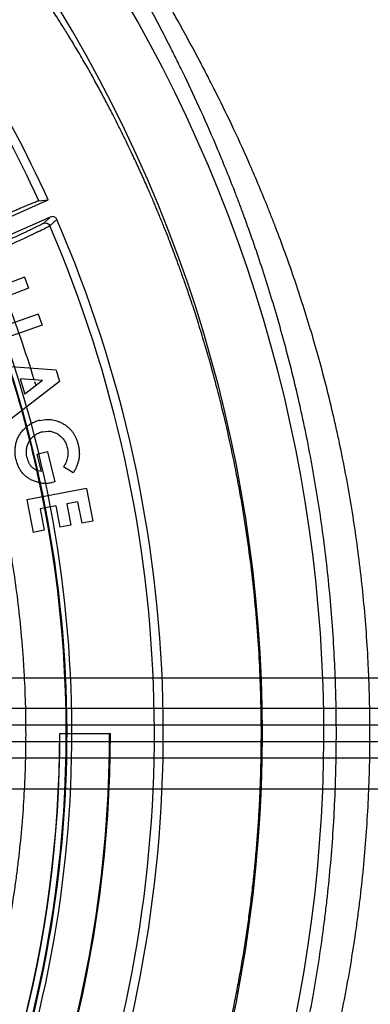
# Model space of a CAD drawing. Header units: millimetres. Extents: x 0 to 297, y 0 to 210.
# Tile 55 of 256: x 147.703 to 147.81, y 91.274 to 91.572. Entities that reach past the tile are written whole.
import ezdxf

# ---------------------------------------------------------------- set-up
doc = ezdxf.new("R2010")
doc.units = ezdxf.units.MM
doc.header["$LTSCALE"] = 16.335
doc.layers.get('0').update_dxf_attribs({"linetype": 'CONTINUOUS'})
doc.layers.add('01_GLOBAL', color=7, linetype='CONTINUOUS')
doc.layers.add('INTFCLR_144815', color=7, linetype='CONTINUOUS')

msp = doc.modelspace()

# ---------------------------------------------------------------- linework, layer by layer
at = {"color": 7, "linetype": 'Continuous'}
msp.add_circle((148.0808034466, 92.1164639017), 1.9, dxfattribs=at)
at = {"color": 9, "linetype": 'Continuous'}
msp.add_arc((148.0808034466, 92.1164639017), 1.8756493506, 182.9674534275, 267.0325465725, dxfattribs=at)
at = {"layer": '01_GLOBAL', "color": 7, "linetype": 'Continuous'}
msp.add_circle((148.0808034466, 92.1164639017), 1.925, dxfattribs=at)
at = {"layer": 'INTFCLR_144815', "color": 6, "linetype": 'Continuous'}
for p, q in [((147.6602058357, 91.49465161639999), (147.7120899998, 91.51775193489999)), ((147.7092629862, 91.5174736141), (147.7120899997, 91.51775193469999)), ((147.7127412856, 91.51256872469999), (147.663597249, 91.4906883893)), ((147.7049049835, 91.4943465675), (147.687678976, 91.4877351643)), ((147.7049049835, 91.4943465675), (147.7061664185, 91.4910668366)), ((147.7061664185, 91.4910668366), (147.6920682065, 91.4856570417)), ((147.709102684, 91.48313196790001), (147.6917060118, 91.4770770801)), ((147.709102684, 91.48313196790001), (147.7102528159, 91.4798225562)), ((147.7102526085, 91.4798231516), (147.6960134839, 91.47486573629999)), ((147.7145356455, 91.4662090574), (147.6949351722, 91.467707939)), ((147.7145356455, 91.4662090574), (147.7155522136, 91.4628180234)), ((147.7155522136, 91.4628180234), (147.700014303, 91.45078616)), ((147.7036613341, 91.4636231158), (147.7050600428, 91.4589520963)), ((147.7103914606, 91.4630925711), (147.7036613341, 91.4636231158)), ((147.7103914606, 91.4630925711), (147.7050600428, 91.4589520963)), ((147.7095741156, 91.45104639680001), (147.7113079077, 91.4513122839)), ((147.7103606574, 91.4476145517), (147.7122298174, 91.4477908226)), ((147.7119151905, 91.44147433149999), (147.7087133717, 91.44070634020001)), ((147.7087133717, 91.44070634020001), (147.7099562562, 91.4355196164)), ((147.7119151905, 91.44147433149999), (147.7140781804, 91.4324662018)), ((147.7099562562, 91.4355196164), (147.7087058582, 91.4358954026)), ((147.7196804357, 91.4351374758), (147.7167271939, 91.4369628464)), ((147.7140781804, 91.4324662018), (147.7133250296, 91.432258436)), ((147.7237478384, 91.4304363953), (147.7056685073, 91.4270193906)), ((147.7237478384, 91.4304363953), (147.7256140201, 91.42056752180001)), ((147.7056685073, 91.4270193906), (147.707534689, 91.4171505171)), ((147.7210246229, 91.42638496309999), (147.7177560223, 91.4257653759)), ((147.7177560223, 91.4257653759), (147.7189766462, 91.41931350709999)), ((147.7210246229, 91.42638496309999), (147.7222452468, 91.4199330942)), ((147.7144503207, 91.4251420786), (147.7096939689, 91.4242405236)), ((147.7096939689, 91.4242405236), (147.7109145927, 91.41778865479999)), ((147.7144503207, 91.4251420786), (147.7156709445, 91.41869020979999)), ((147.7256140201, 91.42056752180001), (147.7222452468, 91.4199330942)), ((147.7109145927, 91.41778865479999), (147.707534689, 91.4171505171)), ((147.7189766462, 91.41931350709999), (147.7156709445, 91.41869020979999)), ((147.7155924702, 91.35632411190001), (147.7309220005, 91.3563241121))]:
    msp.add_line(p, q, dxfattribs=at)
at = {"layer": 'INTFCLR_144815', "color": 9, "linetype": 'Continuous'}
for p, q in [((147.7127412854, 91.51256872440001), (147.7106416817, 91.5106545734)), ((147.7147280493, 91.51179577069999), (147.712627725, 91.5098763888)), ((148.0156636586, 91.3730868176), (147.6828247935, 91.3730683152)), ((147.9666177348, 91.3638241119), (147.6798015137, 91.3638241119)), ((147.9679618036, 91.3588241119), (147.6811455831, 91.3588241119)), ((147.6811455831, 91.35382411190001), (147.9679618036, 91.35382411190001)), ((147.9666177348, 91.3488241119), (147.6798015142, 91.3488241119)), ((147.6877248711, 91.33957954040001), (148.0156636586, 91.33956131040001))]:
    msp.add_line(p, q, dxfattribs=at)
at = {"layer": 'INTFCLR_144815', "color": 6, "linetype": 'Continuous'}
for radius, start, end in [(0.4398395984, 313.9937911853, 154.5150993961), (0.391278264, 24.36608327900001, 38.4121773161), (0.391278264, 339.5878226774, 23.4121773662), (0.3599288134, 329.9999999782, 359.9999999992), (0.36, 329.9999999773, 360), (0.375, 330.0000000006, 360), (0.3752583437, 330.0000000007, 360)]:
    msp.add_arc((147.3556636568, 91.35632411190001), radius, start, end, dxfattribs=at)
at = {"layer": 'INTFCLR_144815', "color": 9, "linetype": 'Continuous'}
for centre, radius, start, end in [((147.3556636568, 91.35632411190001), 0.4212676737, 323.9261481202, 36.0738518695), ((147.3556636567, 91.3563241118), 0.3885893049, 24.5006713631, 38.2755229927), ((147.3556636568, 91.35632411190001), 0.3885893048, 339.7244769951, 23.2755230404), ((147.3556636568, 91.35632411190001), 0.3621400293, 339.8359043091, 23.1640956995), ((147.3556636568, 91.35632411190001), 0.3636235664, 339.8324937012, 23.1675062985), ((147.3556637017, 91.3563241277), 0.3681107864, 16.8926739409, 21.0288531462), ((147.3556636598, 91.35632411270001), 0.3618983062, 14.1723947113, 19.2028730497), ((147.4731837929, 91.3915925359), 0.2454128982, 16.5638671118, 16.8456977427), ((147.3556765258, 91.3563271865), 0.3618850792, 12.7014858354, 14.172421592), ((147.3556636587, 91.3563241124), 0.3618983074, 311.2505121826, 12.701512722)]:
    msp.add_arc(centre, radius, start, end, dxfattribs=at)
for points, knots in [([(147.7993047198, 91.3563240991), (147.7993047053, 91.3598507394), (147.7992431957, 91.36510201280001), (147.7990397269, 91.37207757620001), (147.798623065, 91.3823283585), (147.7975766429, 91.397475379), (147.7953145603, 91.41729680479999), (147.7927567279, 91.43343289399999), (147.7906349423, 91.4445069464), (147.7893410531, 91.45072605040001), (147.7873656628, 91.4597474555), (147.7841654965, 91.47277623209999), (147.779385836, 91.4894048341), (147.7750756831, 91.5025548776), (147.7719295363, 91.51136236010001), (147.770136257, 91.5161888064), (147.7675472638, 91.5229853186), (147.7636973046, 91.5325312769), (147.7585360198, 91.544335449), (147.754709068, 91.55251543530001), (147.7522694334, 91.55754382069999), (147.7507933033, 91.56054718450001), (147.7484596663, 91.5652122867), (147.7454788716, 91.5709970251), (147.7424835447, 91.576667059), (147.7407676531, 91.5798944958), (147.740074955, 91.5812336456)], [0, 0, 0, 0, 0.0450043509, 0.067009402, 0.08905324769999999, 0.175923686, 0.2606895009, 0.3435638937, 0.3843409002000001, 0.4045696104, 0.4246252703, 0.5021919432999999, 0.5757221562, 0.6453695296, 0.6787460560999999, 0.6950673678, 0.7110742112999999, 0.7715572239, 0.8263963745, 0.8754614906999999, 0.8867912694, 0.8977184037, 0.9181670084, 0.953356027, 0.9807598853, 1, 1, 1, 1]), ([(147.7488803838, 91.1362471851), (147.7495964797, 91.1375588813), (147.7513599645, 91.1407388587), (147.7537571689, 91.14506062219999), (147.7557370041, 91.14871709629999), (147.757045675, 91.1511468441), (147.7592661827, 91.1553421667), (147.7628570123, 91.1622835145), (147.7678291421, 91.1724506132), (147.7721187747, 91.1818390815), (147.7751770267, 91.1889400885), (147.77698482, 91.1932742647), (147.7797928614, 91.20017103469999), (147.7839528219, 91.2110371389), (147.7891775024, 91.2263044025), (147.7927870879, 91.23834514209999), (147.79507246, 91.2467235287), (147.796585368, 91.25252627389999), (147.7991369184, 91.26292856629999), (147.8023498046, 91.27821952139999), (147.8046712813, 91.29226720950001), (147.8059664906, 91.3018694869), (147.8067830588, 91.3084167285), (147.8080034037, 91.31996048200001), (147.8091753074, 91.3365688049), (147.809560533, 91.3532661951), (147.8094131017, 91.3650041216), (147.8092080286, 91.37174362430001), (147.8087814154, 91.381777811), (147.807711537, 91.3966061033), (147.8053958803, 91.4160076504), (147.8027810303, 91.4317994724), (147.8006061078, 91.4426340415), (147.7992854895, 91.44872060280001), (147.7972629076, 91.4575516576), (147.7939937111, 91.4703075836), (147.7890983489, 91.48657808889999), (147.7846918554, 91.49944302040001), (147.7814743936, 91.5080574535), (147.7796406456, 91.512779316), (147.7769907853, 91.51943094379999), (147.773050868, 91.52877293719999), (147.7677717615, 91.5403198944), (147.7638557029, 91.54831739), (147.7613627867, 91.5532353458), (147.7598516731, 91.5561726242), (147.7574644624, 91.56073668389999), (147.7544093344, 91.5663913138), (147.7513554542, 91.5719409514), (147.749579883, 91.5750858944), (147.7488803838, 91.57640103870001)], [0, 0, 0, 0, 0.0097071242, 0.0236189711, 0.0321010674, 0.0367157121, 0.0415449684, 0.0629333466, 0.0874759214, 0.1150523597, 0.1299704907, 0.1376946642, 0.1455554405, 0.1783391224, 0.2132541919, 0.2503476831, 0.259964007, 0.2696637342, 0.289298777, 0.3295304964, 0.3711217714, 0.3817476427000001, 0.3924663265, 0.413977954, 0.4571413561, 0.5005724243, 0.5224212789, 0.5333848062, 0.5443680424, 0.5876565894, 0.6299111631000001, 0.6712436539, 0.6915902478, 0.7016863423, 0.7116980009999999, 0.7504371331, 0.7871917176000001, 0.8220359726, 0.8387456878, 0.84691964, 0.8549381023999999, 0.8852533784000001, 0.9127639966, 0.93739805, 0.9430884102, 0.9485782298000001, 0.9588538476, 0.9765441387, 0.9903243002, 1, 1, 1, 1]), ([(147.6283543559, 91.57024776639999), (147.6294180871, 91.5688536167), (147.630862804, 91.56696472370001), (147.6326975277, 91.5645422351), (147.6343230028, 91.5623829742), (147.6374700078, 91.5581538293), (147.6422950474, 91.5514658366), (147.6484337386, 91.5424826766), (147.6537466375, 91.53417133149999), (147.6575445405, 91.5278771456), (147.6597868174, 91.5240417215), (147.6632667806, 91.5179560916), (147.6684450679, 91.5083498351), (147.6750329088, 91.4947848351), (147.6796659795, 91.48403057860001), (147.6826394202, 91.47652465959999), (147.6846311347, 91.4713109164), (147.6880120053, 91.46193816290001), (147.6924099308, 91.4481086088), (147.6969134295, 91.4308553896), (147.69963434, 91.417485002), (147.7011659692, 91.40833161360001), (147.7021196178, 91.40208522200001), (147.7031492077, 91.3942041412), (147.7039527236, 91.3862682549), (147.7044584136, 91.379881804), (147.705075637, 91.37030895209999), (147.7054767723, 91.3559648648), (147.7049005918, 91.33688026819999), (147.7036423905, 91.32263843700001), (147.7024631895, 91.3131960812), (147.7015938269, 91.3069664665), (147.699874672, 91.29631569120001), (147.6968444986, 91.2815059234), (147.692353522, 91.2643493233), (147.6879646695, 91.25057090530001), (147.68482291, 91.24187146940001), (147.6833339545, 91.23794173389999), (147.6823398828, 91.2353662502), (147.679626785, 91.2285242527), (147.6750011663, 91.2177953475), (147.6684267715, 91.20426379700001), (147.6627290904, 91.1936955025), (147.6586779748, 91.18668870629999), (147.6564022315, 91.1828779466), (147.6531576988, 91.1775555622), (147.648433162, 91.1701644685), (147.6422890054, 91.161173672), (147.6374604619, 91.1544813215), (147.6343122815, 91.15025092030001), (147.6326881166, 91.1480935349), (147.6308572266, 91.1456762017), (147.6294159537, 91.14379182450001), (147.6283544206, 91.142400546)], [0, 0, 0, 0, 0.0113523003, 0.0153945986, 0.0196724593, 0.0288485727, 0.04952051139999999, 0.0730548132, 0.0992747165, 0.1133659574, 0.1206417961, 0.1280352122, 0.1587481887, 0.1912667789, 0.2256293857, 0.2345212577, 0.2435306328, 0.2617592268, 0.2990180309, 0.3374305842, 0.3771409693, 0.3872950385, 0.3975091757, 0.4180450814, 0.4387403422, 0.4491382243, 0.4595166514, 0.5008391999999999, 0.5419727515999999, 0.5830556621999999, 0.5933356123, 0.6035730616, 0.6237732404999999, 0.6631691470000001, 0.7013781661, 0.7385292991, 0.7567366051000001, 0.761249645, 0.7657337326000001, 0.7746080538, 0.8088969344, 0.8413373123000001, 0.8719692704, 0.886598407, 0.893729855, 0.9007025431, 0.926950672, 0.9505051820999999, 0.9711896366, 0.9803691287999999, 0.9846421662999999, 0.9886711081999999, 1, 1, 1, 1]), ([(147.7106416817, 91.5106545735), (147.7104796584, 91.5105069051), (147.7091352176, 91.50988576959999), (147.7074549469, 91.5090066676), (147.7056849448, 91.50818121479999), (147.7048005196, 91.5077662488), (147.7032777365, 91.50705672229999), (147.7016923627, 91.506325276), (147.7000457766, 91.5055711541), (147.6988426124, 91.50502172), (147.6966350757, 91.5040178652), (147.6943875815, 91.503003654), (147.6924156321, 91.5021187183), (147.6910578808, 91.50151080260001), (147.6900365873, 91.5010550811), (147.6893540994, 91.5007512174)], [0, 0, 0, 0, 0.0280051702, 0.185938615, 0.244871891, 0.2771027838, 0.310775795, 0.4594723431, 0.5001568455, 0.5421363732, 0.6284435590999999, 0.8099563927, 0.8571310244, 0.9045617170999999, 1, 1, 1, 1]), ([(147.7126277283, 91.50987638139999), (147.7124528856, 91.5097223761), (147.7117511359, 91.5094051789), (147.7103913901, 91.508686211), (147.7087495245, 91.5079228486), (147.7073478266, 91.5072618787), (147.7064053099, 91.5068231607), (147.7047843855, 91.5060709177), (147.7030963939, 91.5052958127), (147.7013436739, 91.5044960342), (147.700062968, 91.50391326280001), (147.6977132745, 91.5028482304), (147.6953210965, 91.5017721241), (147.6932223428, 91.5008328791), (147.6917773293, 91.50018755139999), (147.6906904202, 91.49970375), (147.6899641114, 91.4993811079)], [0, 0, 0, 0, 0.0279811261, 0.09086048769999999, 0.1859092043, 0.2448411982, 0.2770726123, 0.3107474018, 0.4594473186, 0.5001328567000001, 0.5421138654, 0.6284246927, 0.8099462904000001, 0.8571238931, 0.9045571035, 1, 1, 1, 1]), ([(147.7106416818, 91.5106545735), (147.7109935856, 91.5108108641), (147.7118593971, 91.5108392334), (147.7124751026, 91.5102302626), (147.7126277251, 91.5098763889)], [0, 0, 0, 0, 0.4997833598, 1, 1, 1, 1]), ([(147.7400749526, 91.13141457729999), (147.740769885, 91.1327580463), (147.7424976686, 91.13600759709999), (147.7448340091, 91.14043096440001), (147.7467730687, 91.14416679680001), (147.7480479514, 91.1466536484), (147.750225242, 91.1509409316), (147.7537326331, 91.1580423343), (147.7585924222, 91.1684376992), (147.7627849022, 91.1780331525), (147.7657737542, 91.1852891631), (147.7675398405, 91.18971914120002), (147.7702869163, 91.19677041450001), (147.7743539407, 91.2078804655), (147.7794608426, 91.2234836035), (147.7829879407, 91.23578396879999), (147.7852201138, 91.24434318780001), (147.7867032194, 91.25027221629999), (147.7891921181, 91.2609060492), (147.7923405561, 91.2765305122), (147.7946014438, 91.290881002), (147.7958741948, 91.3006888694), (147.7966667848, 91.30737929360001), (147.7978633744, 91.31917433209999), (147.7990016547, 91.3360526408), (147.7993047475, 91.34958315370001), (147.7993047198, 91.3563240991)], [0, 0, 0, 0, 0.0193022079, 0.046964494, 0.063837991, 0.0730150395, 0.0826270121, 0.1252001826, 0.1740817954, 0.2290529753, 0.2588100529, 0.2742223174, 0.2899113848, 0.3553804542, 0.4251698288, 0.4993797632, 0.5186285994, 0.5380488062, 0.5773715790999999, 0.6579886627, 0.7413831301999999, 0.7626961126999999, 0.7841977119, 0.8273566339, 0.9139769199, 1, 1, 1, 1])]:
    msp.add_open_spline(points, degree=3, knots=knots, dxfattribs=at)
at = {"layer": 'INTFCLR_144815', "color": 6, "linetype": 'Continuous'}
for points, knots in [([(147.7766097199, 91.35632411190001), (147.7766097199, 91.3599162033), (147.7765163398, 91.367087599), (147.7760973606, 91.3778291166), (147.7754024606, 91.3885180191), (147.7744335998, 91.39916220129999), (147.77319384, 91.4097533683), (147.7716837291, 91.42029033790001), (147.769908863, 91.43075428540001), (147.767873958, 91.4411284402), (147.7656550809, 91.4510881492), (147.7633909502, 91.4601990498), (147.7612393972, 91.468131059), (147.7592604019, 91.4749262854), (147.7574492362, 91.4807962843), (147.7557986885, 91.4858940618), (147.7542974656, 91.4903426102), (147.7529379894, 91.4942343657), (147.7517092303, 91.4976489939), (147.7505988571, 91.5006560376), (147.7495982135, 91.5033038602), (147.7486995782, 91.50563595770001), (147.7478928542, 91.5076948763), (147.7471655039, 91.509524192), (147.7465075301, 91.51115755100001), (147.7459095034, 91.5126247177), (147.7453656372, 91.51394489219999), (147.7448448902, 91.51519658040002), (147.7443053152, 91.5164813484), (147.7437013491, 91.5179056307), (147.7430146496, 91.51950732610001), (147.742236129, 91.5213002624), (147.7413669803, 91.5232743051), (147.7404600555, 91.5253030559), (147.7395279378, 91.52735649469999), (147.7385654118, 91.5294474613), (147.7375049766, 91.53171573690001), (147.7363194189, 91.5342082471), (147.7349858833, 91.5369583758), (147.7334899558, 91.53998131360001), (147.7318170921, 91.54328855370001), (147.7299593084, 91.5468707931), (147.7279066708, 91.55072565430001), (147.7256570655, 91.5548329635), (147.7232389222, 91.5591130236), (147.7208020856, 91.5632896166), (147.7185114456, 91.56709114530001), (147.7165080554, 91.5703165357), (147.7148153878, 91.5729637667), (147.7137825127, 91.57453038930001), (147.7133196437, 91.57521830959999)], [0, 0, 0, 0, 0.04665735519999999, 0.0931440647, 0.1396118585, 0.1857718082, 0.2319566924, 0.2781034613, 0.3240186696, 0.3697981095, 0.4154052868, 0.4565413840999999, 0.4917273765, 0.5221494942, 0.5484663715, 0.5715162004, 0.5917463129, 0.6094482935, 0.625060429, 0.6388822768, 0.6510838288, 0.6618264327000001, 0.6713445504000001, 0.6798063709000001, 0.6873964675, 0.6942167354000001, 0.7003855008, 0.7059421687, 0.7118256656, 0.7184851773, 0.7260365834, 0.7344612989, 0.7438740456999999, 0.7540523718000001, 0.7633255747, 0.7731651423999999, 0.7839509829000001, 0.7958485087, 0.8090155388, 0.8236497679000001, 0.8396573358, 0.8571550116, 0.8760631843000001, 0.8963825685, 0.9179808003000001, 0.9399137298, 0.9591882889, 0.9756278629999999, 0.9892303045, 1, 1, 1, 1]), ([(147.6862827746, 91.50769483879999), (147.6869097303, 91.5079739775), (147.6881563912, 91.50852795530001), (147.6900183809, 91.50935215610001), (147.6918582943, 91.51016335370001), (147.6936444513, 91.5109475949), (147.6952983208, 91.511670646), (147.6967551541, 91.5123048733), (147.6979946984, 91.5128423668), (147.6990523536, 91.51329927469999), (147.6999619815, 91.51369083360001), (147.7007478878, 91.5140279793), (147.7016076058, 91.5143955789), (147.7026158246, 91.5148247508), (147.7036251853, 91.5152513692), (147.7044998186, 91.5156183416), (147.7052152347, 91.51591641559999), (147.7059600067, 91.5162245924), (147.7067166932, 91.5165320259), (147.7074496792, 91.51683201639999), (147.7082945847, 91.517139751), (147.7088762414, 91.51743549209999), (147.7092629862, 91.5174736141)], [0, 0, 0, 0, 0.08242212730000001, 0.1638387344, 0.2445502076, 0.3239160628, 0.3981194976, 0.4613297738, 0.5147404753, 0.5603798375, 0.5996984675, 0.6336767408, 0.6630843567, 0.7119917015, 0.7652757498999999, 0.7946902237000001, 0.8259040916, 0.8583580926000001, 0.8914797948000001, 0.9240364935, 0.9533274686, 1, 1, 1, 1]), ([(147.7147280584, 91.5117957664), (147.7146044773, 91.51208117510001), (147.7140689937, 91.5127079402), (147.7131583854, 91.5127544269), (147.7127412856, 91.51256872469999)], [0, 0, 0, 0, 0.4051856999, 1, 1, 1, 1]), ([(147.7095741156, 91.45104639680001), (147.7093605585, 91.4509911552), (147.7089367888, 91.45088153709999), (147.7083190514, 91.4506670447), (147.7077204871, 91.4504183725), (147.7071418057, 91.4501340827), (147.7065864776, 91.44980845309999), (147.7060511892, 91.44944784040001), (147.7056921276, 91.44917170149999), (147.7055088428, 91.44901991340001), (147.7054927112, 91.4490064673)], [0, 0, 0, 0, 0.1437108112, 0.2851710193, 0.4257213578, 0.5659362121, 0.7049996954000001, 0.8449362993, 0.9863161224, 1, 1, 1, 1]), ([(147.7113079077, 91.4513122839), (147.7113149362, 91.451312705), (147.711608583, 91.4513299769), (147.7121872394, 91.4513376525), (147.713040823, 91.45127171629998), (147.7138834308, 91.45112273), (147.7147130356, 91.4508892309), (147.7155350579, 91.4505839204), (147.7160605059, 91.45031704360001), (147.7163265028, 91.4501819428)], [0, 0, 0, 0, 0.0040509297, 0.1692373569, 0.3327769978, 0.4961786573, 0.6609656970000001, 0.8283710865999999, 1, 1, 1, 1]), ([(147.7163265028, 91.4501819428), (147.7164820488, 91.4500957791), (147.7167903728, 91.449924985), (147.7172337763, 91.4496411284), (147.7176545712, 91.4493370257), (147.7180584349, 91.4490182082), (147.7184364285, 91.4486761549), (147.718792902, 91.44831445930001), (147.7191320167, 91.4479383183), (147.719442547, 91.44753660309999), (147.7197414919, 91.44712436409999), (147.7200121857, 91.4466862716), (147.7202634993, 91.4462318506), (147.7204954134, 91.44575826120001), (147.7207025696, 91.44526490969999), (147.7208868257, 91.4447514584), (147.7210561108, 91.44422135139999), (147.7211478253, 91.443857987), (147.7211941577, 91.4436744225)], [0, 0, 0, 0, 0.0635678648, 0.126004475, 0.1881003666, 0.2491482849, 0.3098879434, 0.3702352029, 0.4306795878, 0.4908321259, 0.5516939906, 0.6126746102, 0.6748224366, 0.7373153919, 0.8011273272, 0.8660314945, 0.9323217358, 1, 1, 1, 1]), ([(147.7024136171, 91.4390627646), (147.7023612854, 91.4392934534), (147.7022580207, 91.4397486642), (147.7021545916, 91.44043301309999), (147.7020972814, 91.44110715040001), (147.7020701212, 91.4417712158), (147.702100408, 91.4424253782), (147.7021607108, 91.4430701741), (147.7022684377, 91.44370515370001), (147.7024222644, 91.44432759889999), (147.7026099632, 91.4449370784), (147.7028398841, 91.44552763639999), (147.7031119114, 91.4460958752), (147.7034203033, 91.4466427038), (147.7037672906, 91.4471683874), (147.7041529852, 91.4476739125), (147.7045823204, 91.4481559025), (147.705028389, 91.44860317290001), (147.7053405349, 91.4488796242), (147.7054927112, 91.4490064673)], [0, 0, 0, 0, 0.0644771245, 0.1272306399, 0.1884964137, 0.2488837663, 0.3082726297, 0.3668840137, 0.4253633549, 0.4836703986, 0.5415783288, 0.5991199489, 0.6562779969, 0.7131968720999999, 0.770147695, 0.8278737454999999, 0.8863948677, 0.9459986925, 1, 1, 1, 1]), ([(147.7065470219, 91.4449313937), (147.706618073, 91.44504126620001), (147.7068118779, 91.4453232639), (147.7071540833, 91.44575170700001), (147.7075929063, 91.4461931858), (147.7080690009, 91.4465854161), (147.7085866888, 91.44692245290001), (147.7091402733, 91.4472106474), (147.7097329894, 91.44744733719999), (147.710149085, 91.4475581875), (147.7103606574, 91.4476145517)], [0, 0, 0, 0, 0.0820466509, 0.2144622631, 0.3433661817, 0.4717930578, 0.6006712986, 0.7300877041, 0.8627575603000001, 1, 1, 1, 1]), ([(147.7122298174, 91.4477908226), (147.7124163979, 91.44777989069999), (147.7128002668, 91.44773730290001), (147.7133733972, 91.44761427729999), (147.7139460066, 91.447420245), (147.7145096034, 91.44717280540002), (147.7150562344, 91.44686570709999), (147.7155724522, 91.4465074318), (147.7160503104, 91.4461080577), (147.7164736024, 91.4456615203), (147.7168573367, 91.4451825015), (147.717182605, 91.4446559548), (147.7174602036, 91.44409228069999), (147.7177001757, 91.4434923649), (147.7178101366, 91.44306987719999), (147.7178661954, 91.4428544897)], [0, 0, 0, 0, 0.0698417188, 0.1440967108, 0.2186460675, 0.295430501, 0.3738668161, 0.4525967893, 0.53001171, 0.6061870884, 0.6822052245, 0.7590341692, 0.8369690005, 0.9168855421, 1, 1, 1, 1]), ([(147.7057044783, 91.4397120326), (147.7056552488, 91.439935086), (147.7055582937, 91.44037437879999), (147.7054959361, 91.4410375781), (147.7054857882, 91.44168560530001), (147.7055401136, 91.44232030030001), (147.7056660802, 91.4429395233), (147.7058467, 91.44354692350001), (147.7060948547, 91.44414016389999), (147.7063386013, 91.4445985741), (147.7064997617, 91.4448583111), (147.7065470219, 91.4449313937)], [0, 0, 0, 0, 0.1258157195, 0.2477879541, 0.3664220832, 0.4827716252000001, 0.5981584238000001, 0.7141979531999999, 0.8315657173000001, 0.9520368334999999, 1, 1, 1, 1]), ([(147.7211941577, 91.4436744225), (147.7212381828, 91.44348066), (147.7213255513, 91.44309613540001), (147.7214210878, 91.4425151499), (147.7214884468, 91.4419381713), (147.7215241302, 91.44136358), (147.7215385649, 91.44079270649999), (147.7215123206, 91.4402233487), (147.7214691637, 91.4396566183), (147.7214094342, 91.4392825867), (147.7213796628, 91.4390961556)], [0, 0, 0, 0, 0.1291891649, 0.2563778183, 0.382668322, 0.5067788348, 0.63065201, 0.7537920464, 0.8772808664, 1, 1, 1, 1]), ([(147.7178661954, 91.4428544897), (147.7179189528, 91.44260307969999), (147.7180232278, 91.4421061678), (147.7180778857, 91.4413515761), (147.7180634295, 91.4406038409), (147.7179552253, 91.4398618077), (147.7177735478, 91.43912281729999), (147.7175071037, 91.43839011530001), (147.7171624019, 91.43766186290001), (147.7168741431, 91.4371988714), (147.7167271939, 91.4369628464)], [0, 0, 0, 0, 0.1246115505, 0.2462947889, 0.3664346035, 0.4871135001, 0.6096016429, 0.7353510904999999, 0.8650865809, 1, 1, 1, 1]), ([(147.70952361, 91.4321760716), (147.7094076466, 91.43219759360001), (147.7090900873, 91.4322620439), (147.7085786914, 91.4324019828), (147.7079959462, 91.43259211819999), (147.7074346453, 91.4328151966), (147.706897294, 91.43306778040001), (147.7063874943, 91.43335313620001), (147.7059022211, 91.43366566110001), (147.7054433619, 91.4340088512), (147.705010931, 91.4343822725), (147.7046046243, 91.4347853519), (147.7042238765, 91.4352159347), (147.7038770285, 91.4356805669), (147.7035559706, 91.43617181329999), (147.7032665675, 91.43669282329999), (147.703006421, 91.43724315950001), (147.7027778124, 91.437822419), (147.7025743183, 91.43842991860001), (147.7024678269, 91.4388492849), (147.7024136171, 91.4390627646)], [0, 0, 0, 0, 0.0336384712, 0.09242972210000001, 0.1511129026, 0.2084366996, 0.2646189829, 0.3203709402, 0.3749758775, 0.4291655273, 0.483695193, 0.5378296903, 0.5923251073, 0.6475025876, 0.7030834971, 0.7596235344, 0.8173831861, 0.8766068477, 0.9371862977, 1, 1, 1, 1]), ([(147.7057044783, 91.4397120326), (147.7057407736, 91.4395679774), (147.7058121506, 91.4392846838), (147.7059518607, 91.43887857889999), (147.7061028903, 91.4384917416), (147.7062776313, 91.4381309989), (147.706466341, 91.4377893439), (147.7066789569, 91.43747410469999), (147.7069093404, 91.4371800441), (147.707158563, 91.4369068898), (147.707430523, 91.4366591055), (147.7077213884, 91.4364293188), (147.7080388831, 91.4362268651), (147.7083669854, 91.436045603), (147.7085940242, 91.4359416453), (147.7087058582, 91.4358954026)], [0, 0, 0, 0, 0.08810173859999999, 0.1732576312, 0.2546011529, 0.3343504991, 0.4108927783, 0.4859864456, 0.5596724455, 0.6323764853, 0.7050805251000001, 0.7777364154, 0.8520227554, 0.9282089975, 1, 1, 1, 1]), ([(147.7196804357, 91.4351374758), (147.7197923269, 91.4353082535), (147.7200114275, 91.4356426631), (147.7203035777, 91.4361548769), (147.7205691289, 91.4366565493), (147.7207940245, 91.43715624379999), (147.720993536, 91.4376462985), (147.7211565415, 91.4381333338), (147.7212885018, 91.4386149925), (147.721349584, 91.43893739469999), (147.7213796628, 91.4390961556)], [0, 0, 0, 0, 0.1411271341, 0.2763492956, 0.4075289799, 0.5334188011, 0.6550433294, 0.7732041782, 0.8883186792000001, 1, 1, 1, 1]), ([(147.70952361, 91.4321760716), (147.7096070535, 91.432160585), (147.709888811, 91.43211179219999), (147.7103682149, 91.4320421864), (147.7109636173, 91.43200876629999), (147.7115574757, 91.43200466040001), (147.7121491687, 91.4320544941), (147.7127418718, 91.4321261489), (147.7131302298, 91.4322142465), (147.7133250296, 91.432258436)], [0, 0, 0, 0, 0.0664395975, 0.2237968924, 0.3790392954, 0.5330110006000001, 0.6883862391, 0.8436950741, 1, 1, 1, 1]), ([(147.7133196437, 91.1374299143), (147.7135365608, 91.1377522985), (147.7139966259, 91.1384429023), (147.7147224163, 91.1395505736), (147.715526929, 91.1407975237), (147.7164095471, 91.14218608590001), (147.7173694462, 91.14371866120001), (147.7184055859, 91.1453977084), (147.7195165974, 91.1472255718), (147.7207008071, 91.1492045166), (147.7219561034, 91.1513364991), (147.7232800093, 91.1536232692), (147.7246695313, 91.1560660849), (147.7261212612, 91.1586658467), (147.7276312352, 91.1614227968), (147.7291950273, 91.1643366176), (147.7308076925, 91.1674062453), (147.7324638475, 91.1706299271), (147.7341576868, 91.1740051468), (147.7358830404, 91.17752862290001), (147.7376334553, 91.18119634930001), (147.7394022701, 91.18500362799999), (147.7411827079, 91.1889451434), (147.7429679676, 91.1930150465), (147.7447513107, 91.1972070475), (147.7465261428, 91.20151451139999), (147.7482860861, 91.2059305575), (147.7500250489, 91.21044817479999), (147.7517372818, 91.2150603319), (147.7534174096, 91.2197600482), (147.7550604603, 91.2245404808), (147.7566618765, 91.22939497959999), (147.7582175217, 91.23431714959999), (147.7597236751, 91.2393008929), (147.7611770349, 91.2443404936), (147.7625746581, 91.2494305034), (147.7639139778, 91.25456588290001), (147.7651927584, 91.2597419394), (147.7664090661, 91.2649543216), (147.7675612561, 91.2701990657), (147.7686479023, 91.27547239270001), (147.7696678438, 91.2807710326), (147.7706200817, 91.2860918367), (147.7715038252, 91.2914321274), (147.7723184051, 91.29678932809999), (147.7730633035, 91.3021612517), (147.7737380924, 91.3075458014), (147.7743424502, 91.3129411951), (147.7748761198, 91.3183457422), (147.7753389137, 91.3237579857), (147.7757306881, 91.329176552), (147.7760513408, 91.3346002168), (147.7763007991, 91.340027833), (147.776479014, 91.3454583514), (147.7765859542, 91.35089075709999), (147.7766097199, 91.3545130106), (147.7766097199, 91.35632411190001)], [0, 0, 0, 0, 0.0050470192, 0.0107781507, 0.0172005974, 0.0243216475, 0.032148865, 0.0406889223, 0.0499485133, 0.0599319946, 0.0706434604, 0.082083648, 0.0942526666, 0.107146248, 0.1207590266, 0.13508079, 0.150098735, 0.1657965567, 0.1821543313, 0.19914883, 0.216753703, 0.2349399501, 0.253676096, 0.2729289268, 0.2926640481, 0.3128461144, 0.333439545, 0.3544090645, 0.3757200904, 0.3973392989, 0.4192345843, 0.4413756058, 0.4637338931, 0.4862828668, 0.5089980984, 0.5318579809, 0.5548410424, 0.5779296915, 0.6011081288, 0.6243604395, 0.6476750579, 0.6710393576, 0.6944447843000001, 0.7178818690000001, 0.7413446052, 0.7648260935, 0.7883222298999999, 0.8118283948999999, 0.8353419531, 0.8588601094, 0.8823813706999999, 0.9059042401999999, 0.9294279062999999, 0.9529519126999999, 0.9764759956, 1, 1, 1, 1])]:
    msp.add_open_spline(points, degree=3, knots=knots, dxfattribs=at)

doc.saveas('drawing.dxf')
